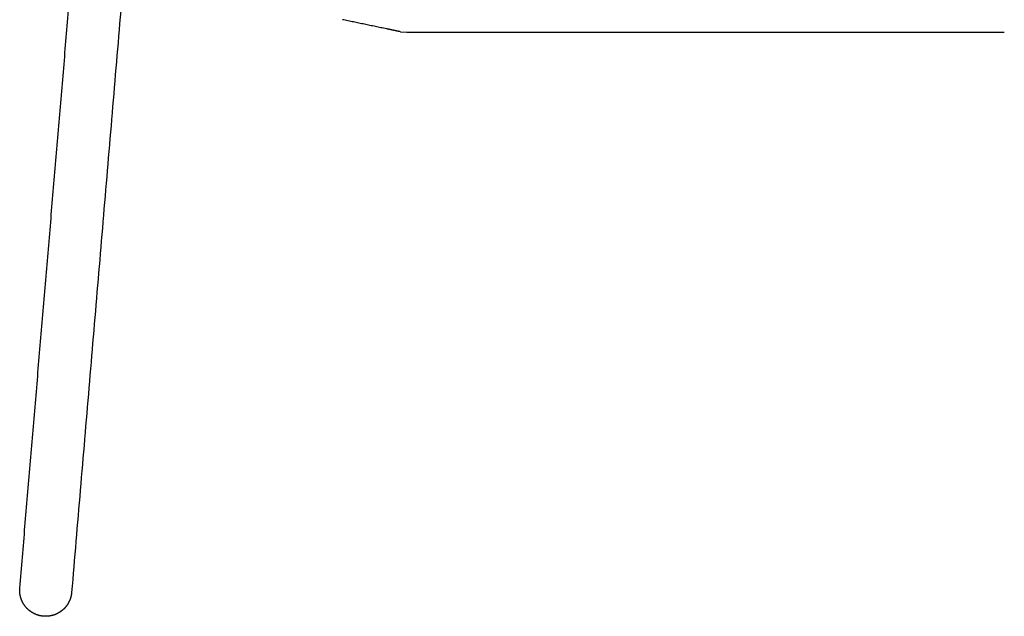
# Model space of a CAD drawing. Header units: millimetres. Extents: x 847 to 2889, y 2747 to 4819.
# Tile 18 of 26: x 903 to 1282, y 4024 to 4254. Entities that reach past the tile are written whole.
import ezdxf

# ---------------------------------------------------------------- set-up
doc = ezdxf.new("R2010")
doc.units = ezdxf.units.MM
doc.header["$MEASUREMENT"] = 0
doc.layers.add('2DVýkres', color=7, linetype='Continuous', true_color=0x000000)
doc.layers.add('2DVýkres$viditelné$čáry', color=7, linetype='Continuous', true_color=0x000000)

msp = doc.modelspace()

# ---------------------------------------------------------------- linework, layer by layer
at = {"layer": '2DVýkres'}
msp.add_lwpolyline([(1049.68, 4249.22), (1052.14, 4249.01)], dxfattribs=at)
at = {"layer": '2DVýkres$viditelné$čáry'}
for points in [[(903.29, 4035.19), (919.3, 4224.81), (935.32, 4414.43)], [(949.8, 4348.29), (936.51, 4190.9), (923.22, 4033.51)], [(1044.3, 4250.34), (1035.86, 4252.09), (1027.43, 4253.84)], [(1049.68, 4249.22), (1047.04, 4249.77), (1044.4, 4250.32)], [(1052.14, 4249.01), (1167.06, 4249.01), (1281.99, 4249.01)], [(912.75, 4024.34), (912.75, 4024.34), (912.75, 4024.34)]]:
    msp.add_open_spline(points, degree=2, dxfattribs=at)
for points, weights, degree, knots in [([(1052.14, 4249.01), (1052.14, 4249.01), (1052.14, 4249.01), (1052.14, 4249.01), (1052.14, 4249.02)], [0.999914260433, 0.999942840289, 1, 0.999771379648, 1], 2, [-0.5345942, -0.5345942, -0.5345942, -0.427672, -0.427672, 0, 0, 0]), ([(912.74, 4024.34), (910.77, 4024.44), (908.98, 4025.28), (907.6, 4025.94), (906.47, 4026.98), (906.06, 4027.36), (905.7, 4027.77), (904.32, 4029.37), (903.7, 4031.38), (903.13, 4033.23), (903.29, 4035.17)], [1, 0.981084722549, 1, 0.988437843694, 1, 0.998467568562, 1, 0.978532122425, 1, 0.981685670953, 1], 2, [0, 0, 0, 3.896177, 3.896177, 6.94045, 6.94045, 8.047816, 8.047816, 12.199454, 12.199454, 16.033047, 16.033047, 16.033047]), ([(923.22, 4033.47), (923.21, 4033.43), (923.21, 4033.39), (923.21, 4033.34), (923.06, 4031.82), (922.57, 4030.37), (921.76, 4029.07), (921.7, 4028.96), (921.63, 4028.86), (921.56, 4028.76), (921.08, 4028.04), (920.51, 4027.39), (919.86, 4026.82)], [1, 1, 1, 1, 0.982770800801, 0.982770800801, 1, 0.999889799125, 0.999889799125, 1, 0.994423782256, 0.994423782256, 1], 3, [8.211938, 8.211938, 8.211938, 8.211938, 8.343042, 8.343042, 8.343042, 12.899873, 12.899873, 12.899873, 13.263528, 13.263528, 13.263528, 15.85212, 15.85212, 15.85212, 15.85212]), ([(919.86, 4026.82), (919.24, 4026.28), (918.56, 4025.81), (917.83, 4025.44), (917.64, 4025.34), (917.45, 4025.25), (917.26, 4025.16), (915.85, 4024.55), (914.35, 4024.27), (912.81, 4024.33), (912.79, 4024.34), (912.77, 4024.34), (912.75, 4024.34)], [1, 0.994966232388, 0.994966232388, 1, 0.999658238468, 0.999658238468, 1, 0.982770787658, 0.982770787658, 1, 1, 1, 1], 3, [0, 0, 0, 0, 2.459296, 2.459296, 2.459296, 3.099725, 3.099725, 3.099725, 7.656556, 7.656556, 7.656556, 7.720218, 7.720218, 7.720218, 7.720218])]:
    msp.add_rational_spline(points, weights, degree=degree, knots=knots, dxfattribs=at)

doc.saveas('drawing.dxf')
